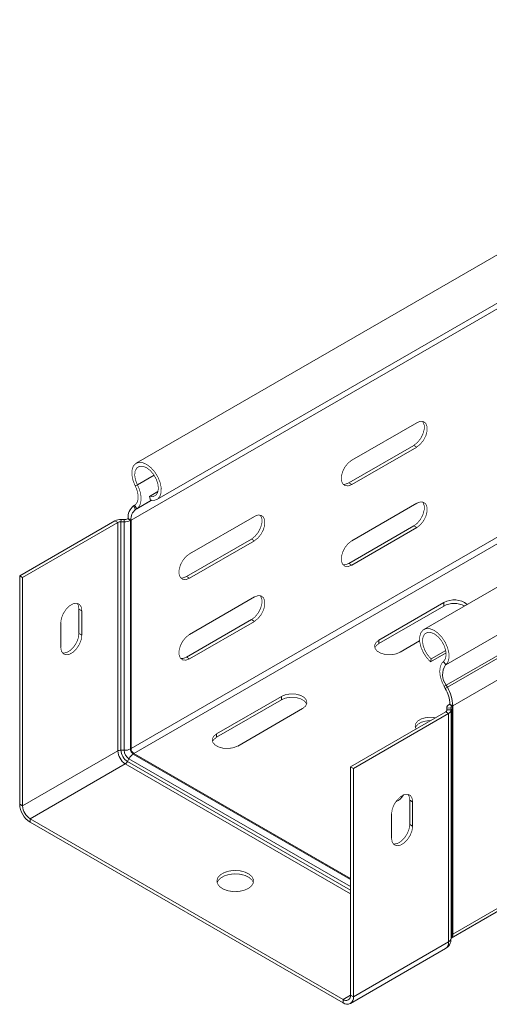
# Model space of a CAD drawing. Header units: millimetres. Extents: x 268 to 1703, y -1326 to 670.
# Tile 1 of 30: x 268 to 371, y -1099 to -885. Entities that reach past the tile are written whole.
import ezdxf

# ---------------------------------------------------------------- set-up
doc = ezdxf.new("R2010")
doc.units = ezdxf.units.MM
doc.linetypes.add('K5LT32768', pattern=[0])
doc.linetypes.add('K5LT32769', pattern=[0])

msp = doc.modelspace()

# ---------------------------------------------------------------- linework, layer by layer
at = {"color": 7, "linetype": 'K5LT32768', "lineweight": 15}
for p, q in [((483.21, -872.22), (293.71, -981.62)), ((298.25, -989.5), (487.76, -880.1)), ((545.89, -908.41), (356.39, -1017.81)), ((361.14, -1025.55), (550.65, -916.15)), ((361.27, -1029.96), (550.77, -920.56)), ((361.51, -1030.4), (551.02, -921)), ((362.68, -1034.44), (552.18, -925.05)), ((354.83, -972.78), (340.69, -980.94)), ((362.31, -1085.03), (551.81, -975.63)), ((362.68, -1084.2), (552.18, -974.81)), ((340.05, -985.88), (354.19, -977.72)), ((354.19, -977.72), (354.83, -978.08)), ((340.69, -986.25), (354.83, -978.08)), ((293.5, -986.51), (293.99, -986.32)), ((340.05, -985.88), (340.69, -986.25)), ((296.65, -988.83), (298.47, -987.77)), ((293.38, -990.77), (293.13, -990.92)), ((293.38, -990.77), (293.84, -991.54)), ((296.81, -989.63), (296.65, -988.83)), ((354.83, -990.33), (340.69, -998.5)), ((293.13, -990.92), (293.6, -991.7)), ((293.84, -991.54), (293.6, -991.7)), ((289.09, -994.14), (268.35, -1006.12)), ((289.72, -994.51), (268.99, -1006.48)), ((289.72, -994.51), (289.09, -994.14)), ((289.72, -994.51), (289.72, -1044.27)), ((290.4, -994.36), (290.45, -993.84)), ((290.4, -994.36), (290.4, -1044.12)), ((291.1, -994.38), (290.4, -994.36)), ((291.14, -993.86), (290.45, -993.84)), ((291.1, -994.38), (291.14, -993.86)), ((291.1, -994.38), (291.1, -1044.14)), ((291.97, -993.62), (291.82, -993.71)), ((292.46, -994.07), (291.82, -993.71)), ((292.6, -993.99), (291.97, -993.62)), ((292.6, -993.99), (292.46, -994.07)), ((292.46, -994.07), (292.46, -1043.83)), ((292.6, -993.99), (292.6, -1043.75)), ((319.47, -993.19), (305.33, -1001.35)), ((340.05, -1003.44), (354.19, -995.27)), ((340.69, -1003.8), (354.83, -995.64)), ((354.19, -995.27), (354.83, -995.64)), ((304.69, -1006.29), (318.84, -998.13)), ((305.33, -1006.66), (319.47, -998.49)), ((318.84, -998.13), (319.47, -998.49)), ((340.05, -1003.44), (340.69, -1003.8)), ((268.35, -1006.12), (268.35, -1055.88)), ((268.99, -1006.48), (268.35, -1006.12)), ((268.99, -1006.48), (268.99, -1056.24)), ((304.69, -1006.29), (305.33, -1006.66)), ((319.47, -1010.74), (305.33, -1018.91)), ((360.73, -1011.97), (346.59, -1020.14)), ((360.73, -1012.71), (360.73, -1011.97)), ((281.25, -1013.37), (281.89, -1013.74)), ((281.25, -1018.68), (281.25, -1013.37)), ((281.89, -1019.05), (281.89, -1013.74)), ((360.73, -1012.71), (346.59, -1020.87)), ((277.29, -1016.39), (277.29, -1021.7)), ((304.69, -1023.85), (318.84, -1015.68)), ((305.33, -1024.21), (319.47, -1016.05)), ((318.84, -1015.68), (319.47, -1016.05)), ((281.25, -1018.68), (281.89, -1019.05)), ((346.59, -1020.87), (346.59, -1020.14)), ((351.19, -1022.79), (355.47, -1020.32)), ((357.83, -1024.86), (361.23, -1022.9)), ((358, -1024.24), (361.16, -1022.42)), ((304.69, -1023.85), (305.33, -1024.21)), ((357.83, -1024.86), (358, -1024.24)), ((361.14, -1025.55), (360.65, -1024.8)), ((361.27, -1029.96), (360.81, -1030.2)), ((361.05, -1030.64), (360.81, -1030.2)), ((361.51, -1030.4), (361.05, -1030.64)), ((361.51, -1030.4), (361.27, -1029.96)), ((325.38, -1032.38), (311.24, -1040.55)), ((325.38, -1033.12), (311.24, -1041.28)), ((325.38, -1033.12), (325.38, -1032.38)), ((315.83, -1043.2), (329.97, -1035.04)), ((361.14, -1035.74), (340.4, -1047.71)), ((361.14, -1035.74), (361.78, -1036.11)), ((361.37, -1034.9), (361.37, -1035.52)), ((361.37, -1034.94), (362.27, -1034.92)), ((361.37, -1034.94), (361.4, -1035.35)), ((361.4, -1035.35), (362.3, -1035.32)), ((362.04, -1034.08), (361.9, -1034.16)), ((361.9, -1034.16), (362.53, -1034.53)), ((362.04, -1034.08), (362.68, -1034.44)), ((362.27, -1034.92), (362.3, -1035.32)), ((362.31, -1085.13), (362.31, -1035.37)), ((362.68, -1034.44), (362.53, -1034.53)), ((362.53, -1084.29), (362.53, -1034.53)), ((362.68, -1084.2), (362.68, -1034.44)), ((361.78, -1036.11), (341.04, -1048.08)), ((361.78, -1085.87), (361.78, -1036.11)), ((311.24, -1041.28), (311.24, -1040.55)), ((289.72, -1044.27), (268.99, -1056.24)), ((291.1, -1044.14), (290.4, -1044.12)), ((292.6, -1043.75), (292.46, -1043.83)), ((292.15, -1045.96), (291.82, -1046.58)), ((293.24, -1044.85), (293.1, -1044.94)), ((293.24, -1044.85), (340.4, -1072.08)), ((291.35, -1047.09), (270.61, -1059.06)), ((340.4, -1097.47), (340.4, -1047.71)), ((340.4, -1047.71), (341.04, -1048.08)), ((341.04, -1097.84), (341.04, -1048.08)), ((353.94, -1055.34), (353.31, -1054.97)), ((353.31, -1054.97), (353.31, -1060.28)), ((268.99, -1056.24), (268.35, -1055.88)), ((353.94, -1055.34), (353.94, -1060.64)), ((270.61, -1059.06), (270.61, -1059.79)), ((270.61, -1059.06), (338.78, -1098.41)), ((349.35, -1063.3), (349.35, -1057.99)), ((270.61, -1059.79), (338.78, -1099.15)), ((353.94, -1060.64), (353.31, -1060.28)), ((362.68, -1084.2), (362.53, -1084.29)), ((361.78, -1085.87), (341.04, -1097.84)), ((340.38, -1099.3), (361.12, -1087.33)), ((340.4, -1097.47), (341.04, -1097.84)), ((338.78, -1098.41), (338.78, -1099.15))]:
    msp.add_line(p, q, dxfattribs=at)
at = {"color": 8, "linetype": 'K5LT32769', "lineweight": 15, "true_color": 0x808080}
for p, q in [((292.6, -993.99), (377.91, -944.75)), ((293.99, -986.32), (297.63, -984.22)), ((293.6, -991.7), (297.07, -989.69)), ((293.84, -991.54), (297.05, -989.68)), ((292.6, -1043.75), (376.09, -995.56)), ((293.24, -1044.85), (376.72, -996.66)), ((361.37, -1035.51), (361.37, -1034.94)), ((361.4, -1035.4), (361.4, -1035.35)), ((292.15, -1045.96), (340.4, -1073.81)), ((293.1, -1044.94), (340.4, -1072.25)), ((291.35, -1047.09), (340.4, -1075.41)), ((291.82, -1046.58), (340.4, -1074.62)), ((340.4, -1097.47), (338.78, -1098.41))]:
    msp.add_line(p, q, dxfattribs=at)
at = {"color": 7, "linetype": 'K5LT32768', "const_width": 0.15}
for points in [[(354.19, -977.72), (354.98, -977.1), (355.67, -976.24), (356.18, -975.24), (356.46, -974.22), (356.46, -973.3), (356.18, -972.59), (356.1, -972.49)], [(354.83, -978.08), (355.61, -977.47), (356.31, -976.61), (356.82, -975.61), (357.09, -974.58), (357.09, -973.66), (356.82, -972.95), (356.31, -972.54), (355.61, -972.48), (354.83, -972.78)], [(296.81, -989.63), (297.65, -989.7), (298.36, -989.44), (298.87, -988.86), (299.15, -988.01), (299.17, -986.96), (298.94, -985.8), (298.46, -984.63), (297.78, -983.52), (296.96, -982.59), (296.05, -981.89), (295.14, -981.49), (294.3, -981.42), (293.6, -981.69), (293.08, -982.27), (292.81, -983.12), (292.79, -984.17), (293.03, -985.33), (293.5, -986.51)], [(296.65, -988.83), (297.4, -988.87), (298.01, -988.58), (298.41, -987.97), (298.56, -987.12), (298.45, -986.11), (298.08, -985.04), (297.5, -984.03), (296.76, -983.17), (295.95, -982.56), (295.13, -982.26), (294.41, -982.29), (293.84, -982.66), (293.49, -983.33), (293.4, -984.22), (293.57, -985.26), (293.99, -986.32)], [(340.69, -980.94), (339.9, -981.55), (339.21, -982.41), (338.7, -983.42), (338.42, -984.44), (338.42, -985.36), (338.7, -986.07), (339.21, -986.48), (339.9, -986.54), (340.69, -986.25)], [(293.5, -986.51), (293.79, -987.16), (294, -987.82), (294.12, -988.47), (294.15, -989.08), (294.09, -989.63), (293.94, -990.1), (293.7, -990.49), (293.38, -990.77)], [(293.99, -986.32), (294.35, -987.12), (294.61, -987.93), (294.75, -988.72), (294.79, -989.47), (294.71, -990.14), (294.52, -990.73), (294.23, -991.2), (293.84, -991.54)], [(338.78, -986.17), (339.26, -986.17), (340.05, -985.88)], [(354.19, -995.27), (354.98, -994.66), (355.67, -993.8), (356.18, -992.8), (356.46, -991.77), (356.46, -990.85), (356.18, -990.14), (356.1, -990.04)], [(354.83, -995.64), (355.61, -995.03), (356.31, -994.17), (356.82, -993.16), (357.09, -992.14), (357.09, -991.22), (356.82, -990.51), (356.31, -990.1), (355.61, -990.04), (354.83, -990.33)], [(318.84, -998.13), (319.62, -997.51), (320.31, -996.65), (320.83, -995.65), (321.1, -994.63), (321.1, -993.71), (320.83, -993), (320.75, -992.9)], [(319.47, -998.49), (320.26, -997.88), (320.95, -997.02), (321.46, -996.02), (321.74, -994.99), (321.74, -994.07), (321.46, -993.36), (320.95, -992.95), (320.26, -992.89), (319.47, -993.19)], [(340.69, -998.5), (339.9, -999.11), (339.21, -999.97), (338.7, -1000.97), (338.42, -1002), (338.42, -1002.92), (338.7, -1003.63), (339.21, -1004.04), (339.9, -1004.1), (340.69, -1003.8)], [(305.33, -1001.35), (304.55, -1001.96), (303.85, -1002.82), (303.34, -1003.83), (303.07, -1004.85), (303.07, -1005.77), (303.34, -1006.48), (303.85, -1006.89), (304.55, -1006.95), (305.33, -1006.66)], [(338.78, -1003.73), (339.26, -1003.73), (340.05, -1003.44)], [(303.42, -1006.58), (303.91, -1006.58), (304.69, -1006.29)], [(281.89, -1013.74), (281.75, -1012.91), (281.35, -1012.34), (280.74, -1012.1), (279.99, -1012.22), (279.19, -1012.68), (278.44, -1013.43), (277.83, -1014.38), (277.43, -1015.41), (277.29, -1016.39)], [(281.25, -1013.37), (281.12, -1012.54), (280.87, -1012.12)], [(318.84, -1015.68), (319.62, -1015.07), (320.31, -1014.21), (320.83, -1013.21), (321.1, -1012.18), (321.1, -1011.26), (320.83, -1010.55), (320.75, -1010.45)], [(319.47, -1016.05), (320.26, -1015.44), (320.95, -1014.58), (321.46, -1013.57), (321.74, -1012.55), (321.74, -1011.63), (321.46, -1010.92), (320.95, -1010.51), (320.26, -1010.45), (319.47, -1010.74)], [(277.68, -1022.95), (277.81, -1022.97), (278.56, -1022.85), (279.36, -1022.39), (280.11, -1021.64), (280.72, -1020.7), (281.12, -1019.67), (281.25, -1018.68)], [(361.14, -1025.55), (361.62, -1024.93), (361.86, -1024.04), (361.84, -1022.97), (361.56, -1021.8), (361.05, -1020.63), (360.34, -1019.55), (359.5, -1018.65), (358.59, -1017.99), (357.69, -1017.65), (356.86, -1017.63), (356.19, -1017.95), (355.71, -1018.58), (355.47, -1019.46), (355.49, -1020.53), (355.77, -1021.7), (356.28, -1022.87), (356.99, -1023.96), (357.83, -1024.86)], [(360.65, -1024.8), (361.07, -1024.22), (361.24, -1023.39), (361.15, -1022.39), (360.8, -1021.32), (360.24, -1020.3), (359.51, -1019.42), (358.7, -1018.79), (357.88, -1018.46), (357.15, -1018.46), (356.56, -1018.81), (356.2, -1019.45), (356.08, -1020.33), (356.24, -1021.35), (356.64, -1022.42), (357.24, -1023.42), (358, -1024.24)], [(277.29, -1021.7), (277.43, -1022.53), (277.83, -1023.1), (278.44, -1023.34), (279.19, -1023.22), (279.99, -1022.76), (280.74, -1022.01), (281.35, -1021.06), (281.75, -1020.03), (281.89, -1019.05)], [(305.33, -1018.91), (304.55, -1019.52), (303.85, -1020.38), (303.34, -1021.38), (303.07, -1022.41), (303.07, -1023.33), (303.34, -1024.04), (303.85, -1024.45), (304.55, -1024.51), (305.33, -1024.21)], [(346.59, -1020.14), (345.94, -1020.67), (345.65, -1021.3), (345.75, -1021.95), (346.23, -1022.54), (347.03, -1023), (348.05, -1023.28), (349.17, -1023.33), (350.26, -1023.16), (351.19, -1022.79)], [(346.59, -1020.87), (345.94, -1021.41), (345.7, -1021.83)], [(303.42, -1024.14), (303.91, -1024.14), (304.69, -1023.85)], [(360.81, -1030.2), (360.42, -1029.41), (360.12, -1028.59), (359.93, -1027.79), (359.85, -1027.03), (359.89, -1026.33), (360.04, -1025.71), (360.3, -1025.19), (360.65, -1024.8)], [(329.97, -1035.04), (330.62, -1034.5), (330.91, -1033.87), (330.82, -1033.22), (330.34, -1032.63), (329.54, -1032.17), (328.52, -1031.9), (327.39, -1031.84), (326.3, -1032.01), (325.38, -1032.38)], [(330.86, -1034.08), (330.82, -1033.96), (330.34, -1033.37), (329.54, -1032.91), (328.52, -1032.63), (327.39, -1032.58), (326.3, -1032.74), (325.38, -1033.12)], [(358.86, -1037.05), (358.01, -1036.94), (356.89, -1037), (355.86, -1037.28), (355.07, -1037.74), (354.59, -1038.33), (354.49, -1038.98), (354.68, -1039.47)], [(357.8, -1037.67), (356.89, -1037.74), (355.86, -1038.01), (355.07, -1038.47), (354.59, -1039.06), (354.54, -1039.18)], [(311.24, -1040.55), (310.59, -1041.08), (310.3, -1041.71), (310.39, -1042.36), (310.87, -1042.95), (311.67, -1043.41), (312.69, -1043.69), (313.82, -1043.74), (314.91, -1043.57), (315.83, -1043.2)], [(311.24, -1041.28), (310.59, -1041.82), (310.35, -1042.24)], [(349.35, -1057.99), (349.49, -1057), (349.89, -1055.97), (350.5, -1055.03), (351.25, -1054.28), (352.05, -1053.82), (352.8, -1053.7), (353.41, -1053.94), (353.81, -1054.51), (353.94, -1055.34)], [(352.92, -1053.72), (353.17, -1054.14), (353.31, -1054.97)], [(353.94, -1060.64), (353.81, -1061.63), (353.41, -1062.66), (352.8, -1063.6), (352.05, -1064.35), (351.25, -1064.81), (350.5, -1064.93), (349.89, -1064.69), (349.49, -1064.12), (349.35, -1063.3)], [(353.31, -1060.28), (353.17, -1061.26), (352.77, -1062.29), (352.16, -1063.24), (351.41, -1063.99), (350.61, -1064.45), (349.86, -1064.56), (349.74, -1064.55)], [(318.13, -1074.24), (318.84, -1073.69), (319.23, -1073.04), (319.28, -1072.35), (318.97, -1071.69), (318.33, -1071.11), (317.43, -1070.66), (316.34, -1070.38), (315.15, -1070.3), (313.98, -1070.43), (312.93, -1070.75), (312.08, -1071.24), (311.53, -1071.85), (311.3, -1072.53), (311.44, -1073.21), (311.91, -1073.84), (312.69, -1074.36), (313.7, -1074.73), (314.85, -1074.91), (316.05, -1074.88), (317.17, -1074.65), (318.13, -1074.24)], [(319.25, -1072.98), (318.97, -1072.42), (318.33, -1071.84), (317.43, -1071.39), (316.34, -1071.12), (315.15, -1071.04), (313.98, -1071.17), (312.93, -1071.49), (312.08, -1071.98), (311.53, -1072.58), (311.35, -1072.98)]]:
    msp.add_lwpolyline(points, dxfattribs=at)
at = {"color": 7, "linetype": 'K5LT32768', "lineweight": 15}
for centre, radius, start, end in [((295.03, -993.34), 3.07, 128.01, 185.2561), ((295.2, -993.75), 2.61, 128.0099, 185.2561), ((290.32, -996.47), 2.63, 87.2887, 117.8993), ((290.34, -995.67), 1.32, 87.2887, 117.8991), ((291.23, -991.75), 2.63, 267.2891, 297.8989), ((291.21, -992.54), 1.32, 267.2887, 297.8991), ((363.01, -1015.89), 4.53, 51.3001, 120.1513), ((363.03, -1017.08), 4.94, 62.9809, 117.7567), ((364.19, -1027.67), 3.72, 145.2363, 218.0458), ((354.75, -1034.32), 7.3, 1.8771, 30.2831), ((354.1, -1034.73), 8.59, 1.8771, 30.2831), ((360.97, -1035.34), 0.439, 293.6973, 358.6291), ((362.25, -1034.96), 0.879, 113.6964, 178.6286), ((361.43, -1035.3), 0.879, 293.6955, 358.6295), ((362.71, -1034.93), 0.439, 113.6973, 178.6291), ((290.34, -1045.43), 1.32, 87.2887, 117.8991), ((293.26, -1044.11), 3.53, 182.6055, 237.3945), ((293.48, -1043.98), 3.08, 182.6053, 237.3947), ((291.23, -1041.51), 2.63, 267.2891, 297.8989), ((293.39, -1044.03), 2.29, 182.6054, 237.3946), ((293.84, -1043.77), 1.38, 182.6053, 237.3947), ((293.99, -1043.69), 1.38, 182.6053, 237.3947), ((294.5, -1047.17), 2.63, 122.0961, 152.7115), ((290.65, -1045.97), 1.32, 302.0959, 332.7118), ((348.99, -1052.21), 3.38, 292.0179, 330.8668), ((273.26, -1055.65), 4.92, 182.6055, 237.3945), ((272.52, -1056.08), 3.53, 182.6055, 237.3945), ((361.8, -1084.3), 0.887, 305.0147, 6.298), ((339.41, -1097.63), 1, 230.7962, 9.2142), ((339.66, -1098.06), 1.4, 230.7967, 9.2138)]:
    msp.add_arc(centre, radius, start, end, dxfattribs=at)
at = {"color": 8, "linetype": 'K5LT32769', "lineweight": 15, "true_color": 0x808080}
for centre, radius, start, end in [((361.41, -1085.05), 0.896, 294.0474, 354.6333), ((362.79, -1084.78), 0.555, 117.627, 150.9809), ((361.55, -1084.36), 0.987, 320.0313, 4.2743), ((360.2, -1086.03), 1.59, 305.2801, 6.0319)]:
    msp.add_arc(centre, radius, start, end, dxfattribs=at)
at = {"color": 7, "linetype": 'K5LT32768', "lineweight": 15}
msp.add_open_spline([(361.09, -1087.3), (361.26, -1087.21), (361.66, -1086.98), (362.06, -1086.37), (362.28, -1085.72), (362.3, -1085.3), (362.31, -1085.13)], degree=3, knots=[0, 0, 0, 0, 0.221582, 0.521166, 0.807326, 1, 1, 1, 1], dxfattribs=at)

doc.saveas('drawing.dxf')
